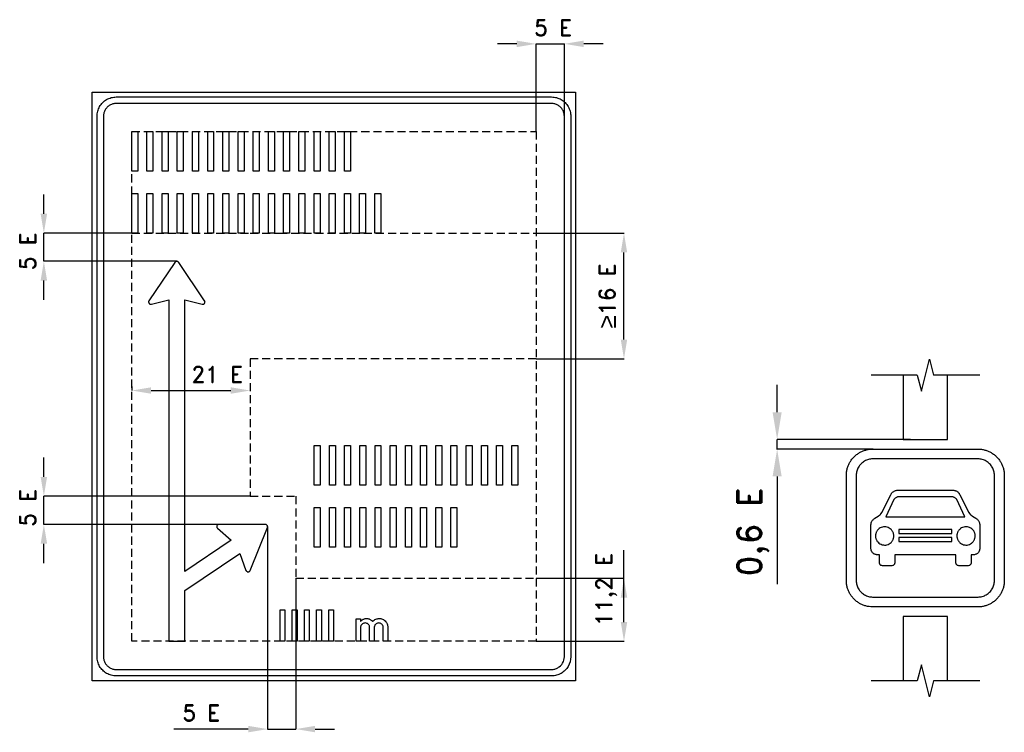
# Model space of a CAD drawing. Header units: millimetres. Extents: x -13247 to 6038, y -4407 to 4807.
# Tile 1 of 3: x -73 to 6038, y -4407 to 18. Entities that reach past the tile are written whole.
import ezdxf

# ---------------------------------------------------------------- set-up
doc = ezdxf.new("R2010")
doc.units = ezdxf.units.MM
doc.header["$LTSCALE"] = 5
doc.linetypes.add('ČÁRKOVANÁX2', pattern=[1.5, 1, -0.5])
doc.layers.add('Kóty', color=2, linetype='Continuous')
doc.layers.add('Značka', color=7, linetype='Continuous')
doc.styles.get("Standard").update_dxf_attribs({"font": 'romand.shx', "height": 100})
doc.dimstyles.get("Standard").update_dxf_attribs({"dimtxt": 100, "dimasz": 120, "dimexe": 0.18, "dimexo": 0.0625, "dimgap": 50, "dimtad": 1, "dimdec": 0, "dimzin": 0, "dimdsep": 46, "dimtxsty": 'Standard', "dimcen": 0.09, "dimadec": 0, "dimazin": 0, "dimtfac": 1, "dimtdec": 0, "dimtofl": 0, "dimtmove": 0, "dimatfit": 3, "dimfxl": 1, "dimtolj": 1, "dimtzin": 0, "dimarcsym": 0})

# ---------------------------------------------------------------- blocks, each defined once
blk = doc.blocks.new('*D3')
at = {"layer": 'Defpoints', "color": 0, "transparency": 16777216}
for p in [(3132.3, -1306.6), (3677.3, -1306.6), (3132.3, -2087.6)]:
    blk.add_point(p, dxfattribs=at)
at = {"layer": 'Kóty', "color": 0, "lineweight": -2, "transparency": 16777216}
for p, q in [((3132.3, -1306.6), (3677.5, -1306.6)), ((3677.3, -1967.6), (3677.3, -1426.6)), ((3132.3, -2087.6), (3677.5, -2087.6))]:
    blk.add_line(p, q, dxfattribs=at)
at = {"layer": 'Kóty', "color": 0, "transparency": 16777216}
for points in [[(3657.3, -1426.6), (3697.3, -1426.6), (3677.3, -1306.6)], [(3657.3, -1967.6), (3697.3, -1967.6), (3677.3, -2087.6)]]:
    blk.add_solid(points, dxfattribs=at)
at = {"layer": 'Kóty', "color": 0, "transparency": 16777216, "insert": (3573.1, -1697.1), "char_height": 100, "attachment_point": 5, "rotation": 90}
blk.add_mtext('\\A1;{\\fArial|b0|i0|c238|p34;\\H1.08333x;≥}16 E', dxfattribs=at)

msp = doc.modelspace()

# ---------------------------------------------------------------- linework, layer by layer
at = {"color": 5}
for points in [[(377.3, -4086.6), (377.3, -431.6), (3377.3, -431.6), (3377.3, -4086.6), (377.3, -4086.6)], [(622.3, -921.6), (622.3, -676.6), (659.4, -676.6), (659.4, -921.6), (622.3, -921.6)], [(716.6, -921.6), (716.6, -676.6), (753.7, -676.6), (753.7, -921.6), (716.6, -921.6)], [(810.9, -921.6), (810.9, -676.6), (848, -676.6), (848, -921.6), (810.9, -921.6)], [(905.2, -921.6), (905.2, -676.6), (942.3, -676.6), (942.3, -921.6), (905.2, -921.6)], [(999.5, -921.6), (999.5, -676.6), (1036.6, -676.6), (1036.6, -921.6), (999.5, -921.6)], [(1093.8, -921.6), (1093.8, -676.6), (1130.9, -676.6), (1130.9, -921.6), (1093.8, -921.6)], [(1188.1, -921.6), (1188.1, -676.6), (1225.2, -676.6), (1225.2, -921.6), (1188.1, -921.6)], [(1282.4, -921.6), (1282.4, -676.6), (1319.5, -676.6), (1319.5, -921.6), (1282.4, -921.6)], [(1376.7, -921.6), (1376.7, -676.6), (1413.8, -676.6), (1413.8, -921.6), (1376.7, -921.6)], [(1471, -921.6), (1471, -676.6), (1508.1, -676.6), (1508.1, -921.6), (1471, -921.6)], [(1565.3, -921.6), (1565.3, -676.6), (1602.4, -676.6), (1602.4, -921.6), (1565.3, -921.6)], [(1659.6, -921.6), (1659.6, -676.6), (1696.7, -676.6), (1696.7, -921.6), (1659.6, -921.6)], [(1753.9, -921.6), (1753.9, -676.6), (1791, -676.6), (1791, -921.6), (1753.9, -921.6)], [(1848.2, -921.6), (1848.2, -676.6), (1885.3, -676.6), (1885.3, -921.6), (1848.2, -921.6)], [(1942.5, -921.6), (1942.5, -676.6), (1979.6, -676.6), (1979.6, -921.6), (1942.5, -921.6)], [(622.3, -1306.6), (622.3, -1061.6), (659.4, -1061.6), (659.4, -1306.6), (622.3, -1306.6)], [(716.6, -1306.6), (716.6, -1061.6), (753.7, -1061.6), (753.7, -1306.6), (716.6, -1306.6)], [(810.9, -1306.6), (810.9, -1061.6), (848, -1061.6), (848, -1306.6), (810.9, -1306.6)], [(905.2, -1306.6), (905.2, -1061.6), (942.3, -1061.6), (942.3, -1306.6), (905.2, -1306.6)], [(999.5, -1306.6), (999.5, -1061.6), (1036.6, -1061.6), (1036.6, -1306.6), (999.5, -1306.6)], [(1093.8, -1306.6), (1093.8, -1061.6), (1130.9, -1061.6), (1130.9, -1306.6), (1093.8, -1306.6)], [(1188.1, -1306.6), (1188.1, -1061.6), (1225.2, -1061.6), (1225.2, -1306.6), (1188.1, -1306.6)], [(1282.4, -1306.6), (1282.4, -1061.6), (1319.5, -1061.6), (1319.5, -1306.6), (1282.4, -1306.6)], [(1376.7, -1306.6), (1376.7, -1061.6), (1413.8, -1061.6), (1413.8, -1306.6), (1376.7, -1306.6)], [(1471, -1306.6), (1471, -1061.6), (1508.1, -1061.6), (1508.1, -1306.6), (1471, -1306.6)], [(1565.3, -1306.6), (1565.3, -1061.6), (1602.4, -1061.6), (1602.4, -1306.6), (1565.3, -1306.6)], [(1659.6, -1306.6), (1659.6, -1061.6), (1696.7, -1061.6), (1696.7, -1306.6), (1659.6, -1306.6)], [(1753.9, -1306.6), (1753.9, -1061.6), (1791, -1061.6), (1791, -1306.6), (1753.9, -1306.6)], [(1848.2, -1306.6), (1848.2, -1061.6), (1885.3, -1061.6), (1885.3, -1306.6), (1848.2, -1306.6)], [(1942.5, -1306.6), (1942.5, -1061.6), (1979.6, -1061.6), (1979.6, -1306.6), (1942.5, -1306.6)], [(2036.8, -1306.6), (2036.8, -1061.6), (2073.9, -1061.6), (2073.9, -1306.6), (2036.8, -1306.6)], [(2131.1, -1306.6), (2131.1, -1061.6), (2168.2, -1061.6), (2168.2, -1306.6), (2131.1, -1306.6)], [(1543.3, -3841.6), (1543.3, -3645.6), (1573, -3645.6), (1573, -3841.6), (1543.3, -3841.6)], [(1618.7, -3841.6), (1618.7, -3645.6), (1648.4, -3645.6), (1648.4, -3841.6), (1618.7, -3841.6)], [(1694.2, -3841.6), (1694.2, -3645.6), (1723.9, -3645.6), (1723.9, -3841.6), (1694.2, -3841.6)], [(1769.6, -3841.6), (1769.6, -3645.6), (1799.3, -3645.6), (1799.3, -3841.6), (1769.6, -3841.6)], [(1845, -3841.6), (1845, -3645.6), (1874.7, -3645.6), (1874.7, -3841.6), (1845, -3841.6)]]:
    msp.add_lwpolyline(points, dxfattribs=at)
for points in [[(527.3, -4056.6), (526.8, -4056.6), (526.3, -4056.6, -0.032181), (510.8, -4055.5, -0.035446), (495.6, -4052.3, -0.036271), (480.9, -4047.4, -0.034414), (467, -4040.4, -0.033711), (454.1, -4031.7, -0.034082), (442.4, -4021.5, -0.03421), (432.1, -4009.8, -0.034229), (423.5, -3996.9, -0.034026), (416.6, -3983, -0.033416), (411.5, -3968.3, -0.034113), (408.3, -3953, -0.036749), (407.3, -3937.5), (407.3, -3937.1), (407.3, -3936.6), (407.3, -581.6), (407.3, -581.1), (407.3, -580.7, -0.03218), (408.4, -565.2, -0.035459), (411.5, -549.9, -0.036272), (416.5, -535.2, -0.034417), (423.5, -521.3, -0.03372), (432.1, -508.4, -0.034076), (442.4, -496.7, -0.034204), (454.1, -486.4, -0.034215), (467, -477.8, -0.03402), (480.9, -470.9, -0.033415), (495.6, -465.8, -0.034111), (510.8, -462.6, -0.036748), (526.3, -461.6), (526.8, -461.6), (527.3, -461.6), (3227.3, -461.6), (3227.7, -461.6), (3228.2, -461.6, -0.032176), (3243.7, -462.7, -0.03546), (3258.9, -465.8, -0.036261), (3273.7, -470.8, -0.034411), (3287.5, -477.8, -0.03372), (3300.5, -486.5, -0.034086), (3312.1, -496.7, -0.034181), (3322.4, -508.4, -0.034228), (3331, -521.3, -0.03402), (3338, -535.2, -0.033371), (3343, -549.9, -0.034142), (3346.2, -565.2, -0.036779), (3347.3, -580.7), (3347.3, -581.1), (3347.3, -581.6), (3347.3, -3936.6), (3347.3, -3937.1), (3347.3, -3937.5), (3346.2, -3953), (3343, -3968.3), (3338, -3983), (3331, -3996.9), (3322.4, -4009.8, -0.034079), (3312.1, -4021.5, -0.034202), (3300.5, -4031.8, -0.034241), (3287.5, -4040.4, -0.034038), (3273.7, -4047.3, -0.033416), (3258.9, -4052.3, -0.034135), (3243.7, -4055.6, -0.036746), (3228.2, -4056.6), (3227.7, -4056.6), (3227.3, -4056.6), (527.3, -4056.6)], [(527.3, -4016.6), (3227.3, -4016.6), (3227.6, -4016.6), (3227.9, -4016.6, 0.032184), (3238.2, -4015.9, 0.035448), (3248.4, -4013.8, 0.036282), (3258.2, -4010.4, 0.034422), (3267.5, -4005.8, 0.033745), (3276.1, -4000), (3283.8, -3993.2), (3290.7, -3985.4), (3296.5, -3976.8), (3301.1, -3967.5), (3304.4, -3957.7), (3306.6, -3947.6), (3307.3, -3937.2), (3307.3, -3936.9), (3307.3, -3936.6), (3307.3, -581.6), (3307.3, -581.3), (3307.3, -581, 0.032177), (3306.5, -570.6, 0.035489), (3304.4, -560.5, 0.036281), (3301.1, -550.7, 0.034425), (3296.5, -541.4, 0.03374), (3290.7, -532.8, 0.034066), (3283.8, -525, 0.03423), (3276.1, -518.2, 0.0342), (3267.5, -512.4, 0.034034), (3258.2, -507.8, 0.033425), (3248.4, -504.4, 0.034147), (3238.2, -502.3, 0.03674), (3227.9, -501.6), (3227.6, -501.6), (3227.3, -501.6), (527.3, -501.6), (527, -501.6), (526.6, -501.6, 0.032177), (516.3, -502.3, 0.035443), (506.2, -504.4, 0.036259), (496.3, -507.7, 0.034425), (487.1, -512.4, 0.033741), (478.5, -518.2, 0.034066), (470.7, -525, 0.034182), (463.8, -532.8, 0.034226), (458.1, -541.4, 0.034056), (453.5, -550.7, 0.033425), (450.1, -560.5, 0.034151), (448, -570.6, 0.036743), (447.3, -581), (447.3, -581.3), (447.3, -581.6), (447.3, -3936.6), (447.3, -3936.9), (447.3, -3937.2, 0.032179), (448, -3947.6, 0.035442), (450.1, -3957.7, 0.03626), (453.4, -3967.5, 0.034424), (458.1, -3976.8, 0.033731), (463.8, -3985.4, 0.034079), (470.7, -3993.2, 0.034187), (478.5, -4000, 0.034232), (487.1, -4005.8, 0.034052), (496.4, -4010.4, 0.03342), (506.2, -4013.8, 0.034126), (516.3, -4015.9, 0.036746), (526.6, -4016.6), (527, -4016.6), (527.3, -4016.6)], [(2014.7, -3841.6), (2014.7, -3701.5), (2042.9, -3701.5), (2042.9, -3717.1), (2044.4, -3715.4), (2046, -3713.7, -0.053816), (2053.6, -3707.5, -0.054624), (2062.5, -3703, -0.049777), (2070.9, -3700.5, -0.049906), (2079.7, -3699.7, -0.044596), (2087.5, -3700.3, -0.045331), (2095.1, -3702.3, -0.041546), (2102, -3705.4, -0.034794), (2108.4, -3709.5), (2111.9, -3712.3), (2115.1, -3715.4), (2116.6, -3717.2), (2118, -3719.1), (2119.7, -3717.1), (2121.4, -3715.2, -0.072053), (2131.9, -3707, -0.06646), (2144.3, -3701.9, -0.035531), (2151.1, -3700.3, -0.035838), (2158.1, -3699.7, -0.050517), (2168.1, -3700.6, -0.049654), (2177.8, -3703.4, -0.068297), (2190, -3710, -0.073278), (2199.9, -3719.6, -0.056845), (2205.8, -3728.9, -0.048807), (2209.5, -3739.1), (2210.4, -3742.9), (2211, -3746.7), (2211.2, -3748.4), (2211.3, -3750.1), (2211.3, -3841.6), (2183.2, -3841.6), (2183.2, -3755.8), (2183.1, -3754.7), (2183.1, -3753.7), (2182.2, -3748.5), (2180.3, -3743.5, 0.067731), (2176.4, -3737.5, 0.066971), (2171.1, -3732.8, 0.073524), (2164, -3729.2, 0.074309), (2156.3, -3727.8, 0.080745), (2147.8, -3728.6, 0.080654), (2139.9, -3732.1, 0.070475), (2134.3, -3736.8, 0.075336), (2130.2, -3742.8), (2128.3, -3747.8), (2127.3, -3753.2), (2127.2, -3753.9), (2127.1, -3754.7), (2127.1, -3841.6), (2099, -3841.6), (2099, -3755.2), (2098.9, -3754.1), (2098.9, -3752.9, 0.073794), (2097.2, -3745.9, 0.06906), (2093.7, -3739.6, 0.074743), (2088.3, -3733.8, 0.073748), (2081.4, -3729.9, 0.089055), (2071.7, -3727.8, 0.093654), (2062, -3729.1, 0.073313), (2055.4, -3732.2, 0.071118), (2049.9, -3737.1, 0.077009), (2045.3, -3744.1, 0.078045), (2043.1, -3752.1), (2043, -3753.1), (2042.9, -3754.2), (2042.9, -3841.6), (2014.7, -3841.6)]]:
    msp.add_lwpolyline(points, format="xyb", dxfattribs=at)
at = {"layer": 'Kóty'}
for p, q in [((3012.3, -131.6), (2892.3, -131.6)), ((3132.3, -676.5), (3132.3, -131.4)), ((3307.3, -676.5), (3307.3, -131.4)), ((3547.3, -131.6), (3427.3, -131.6)), ((77.3, -1186.6), (77.3, -1066.6)), ((622.2, -1306.6), (77.1, -1306.6)), ((903.9, -1481.6), (77.1, -1481.6)), ((77.3, -1721.6), (77.3, -1601.6)), ((622.3, -2259.2), (622.3, -2284.5)), ((1357.3, -2259.2), (1357.3, -2284.5)), ((4627.8, -2419.3), (4627.8, -2249.6)), ((742.3, -2284.3), (1237.3, -2284.3)), ((5455.7, -2589), (4627.5, -2589)), ((5223, -2647.8), (4623.6, -2647.8)), ((77.3, -2820.8), (77.3, -2700.8)), ((4627.8, -2817.5), (4627.8, -3485.8)), ((1357.2, -2940.8), (77.1, -2940.8)), ((1175.3, -3115.4), (77.1, -3115.4)), ((1465.9, -3128.4), (1465.9, -4386.8)), ((77.3, -3355.4), (77.3, -3235.4)), ((3677.3, -3449.6), (3677.3, -3276.5)), ((1640.9, -3449.7), (1640.9, -4386.8)), ((3132.3, -3449.6), (3677.5, -3449.6)), ((3677.3, -3721.6), (3677.3, -3569.6)), ((3132.3, -3841.6), (3677.5, -3841.6)), ((1345.9, -4386.6), (883, -4386.6)), ((1760.9, -4386.6), (1880.9, -4386.6))]:
    msp.add_line(p, q, dxfattribs=at)
for points in [[(3132.3, -131.6), (3307.3, -131.6)], [(77.3, -1481.6), (77.3, -1306.6)], [(4627.8, -2647.8), (4627.8, -2589)], [(77.3, -3115.4), (77.3, -2940.8)], [(3677.3, -3645.6), (3677.3, -3449.6)], [(1465.9, -4386.6), (1640.9, -4386.6)]]:
    msp.add_lwpolyline(points, dxfattribs=at)
for points in [[(3012.3, -111.6), (3012.3, -151.6), (3132.3, -131.6)], [(3427.3, -111.6), (3427.3, -151.6), (3307.3, -131.6)], [(57.3, -1186.6), (97.3, -1186.6), (77.3, -1306.6)], [(57.3, -1601.6), (97.3, -1601.6), (77.3, -1481.6)], [(742.3, -2264.3), (742.3, -2304.3), (622.3, -2284.3)], [(1237.3, -2264.3), (1237.3, -2304.3), (1357.3, -2284.3)], [(4599.6, -2419.3), (4656.1, -2419.3), (4627.8, -2589)], [(4599.6, -2817.5), (4656.1, -2817.5), (4627.8, -2647.8)], [(57.3, -2820.8), (97.3, -2820.8), (77.3, -2940.8)], [(57.3, -3235.4), (97.3, -3235.4), (77.3, -3115.4)], [(3657.3, -3569.6), (3697.3, -3569.6), (3677.3, -3449.6)], [(3657.3, -3721.6), (3697.3, -3721.6), (3677.3, -3841.6)], [(1345.9, -4366.6), (1345.9, -4406.6), (1465.9, -4386.6)], [(1760.9, -4366.6), (1760.9, -4406.6), (1640.9, -4386.6)]]:
    msp.add_solid(points, dxfattribs=at)
at = {"layer": 'Značka', "color": 7}
for p, q in [((5497.6, -2189), (5210.3, -2189)), ((5884.7, -2189), (5597.4, -2189)), ((5497.6, -4086.6), (5210.3, -4086.6)), ((5884.7, -4086.6), (5597.4, -4086.6))]:
    msp.add_line(p, q, dxfattribs=at)
at = {"layer": 'Značka', "color": 6, "linetype": 'ČÁRKOVANÁX2', "ltscale": 10}
for points in [[(622.3, -3841.6), (622.3, -676.6), (3132.3, -676.6), (3132.3, -3841.6), (622.3, -3841.6)], [(622.3, -1306.6), (1357.3, -1306.6), (1537.9, -1306.6), (3132.3, -1306.6)], [(3132.3, -2087.6), (1357.3, -2087.6), (1357.3, -2940.8), (1640.2, -2940.8), (1640.9, -3449.6), (3132.3, -3449.6)]]:
    msp.add_lwpolyline(points, dxfattribs=at)
at = {"layer": 'Značka', "color": 5}
for points in [[(1059.8, -1748.2), (1060.5, -1748.3), (1061.2, -1748.4, 0.051485), (1063.8, -1748.6, 0.051513), (1066.5, -1748.2, 0.064214), (1069.7, -1747.1, 0.064094), (1072.5, -1745.1, 0.064007), (1074.7, -1742.7, 0.063873), (1076.3, -1739.7, 0.063558), (1077.2, -1736.4, 0.0624), (1077.2, -1733), (1076.7, -1730.4), (1075.6, -1727.9), (1075.2, -1727.3), (1074.9, -1726.8), (913.9, -1488.8), (913.5, -1488.2), (913.1, -1487.7, 0.052061), (911.1, -1485.7, 0.052076), (908.8, -1484.2, 0.0648), (905.7, -1483, 0.065001), (902.3, -1482.6, 0.064743), (898.9, -1483, 0.063096), (895.7, -1484.2, 0.052103), (893.4, -1485.7, 0.056934), (891.5, -1487.7), (891.1, -1488.2), (890.7, -1488.8), (729.7, -1726.8), (729.3, -1727.3), (729, -1727.9, 0.051454), (727.9, -1730.4, 0.051624), (727.4, -1733, 0.064183), (727.4, -1736.4, 0.064224), (728.2, -1739.7, 0.063992), (729.8, -1742.7, 0.063784), (732.1, -1745.1, 0.06344), (734.9, -1747.1, 0.062354), (738, -1748.2, 0.051586), (740.7, -1748.6, 0.056299), (743.4, -1748.4), (744.1, -1748.3), (744.7, -1748.2), (853.3, -1720.6), (853.3, -3841.6), (951.3, -3841.6), (951.3, -3526.6), (1293.7, -3295.7), (1331.5, -3401.1), (1331.8, -3401.7), (1332, -3402.3), (1333.4, -3404.6), (1335.2, -3406.6), (1337.9, -3408.6, 0.064101), (1341.1, -3409.9, 0.063983), (1344.4, -3410.4, 0.06387), (1347.8, -3410, 0.063566), (1351, -3408.9, 0.062409), (1353.8, -3407), (1355.7, -3405.1), (1357.1, -3402.8), (1357.4, -3402.2), (1357.7, -3401.6), (1465, -3135), (1465.2, -3134.4), (1465.4, -3133.7), (1465.9, -3131), (1465.9, -3128.3), (1465.1, -3125), (1463.6, -3121.9), (1461.4, -3119.4), (1458.6, -3117.4), (1456, -3116.3, 0.05694), (1453.4, -3115.8), (1452.7, -3115.8), (1452, -3115.8), (1164.6, -3115.4), (1164, -3115.4), (1163.3, -3115.4, 0.051469), (1160.7, -3115.9, 0.051632), (1158.1, -3117, 0.064201), (1155.4, -3118.9), (1153.1, -3121.4), (1151.5, -3124.4), (1150.7, -3127.7), (1150.7, -3131), (1151.5, -3134.3), (1152.7, -3136.8), (1154.3, -3138.9), (1154.8, -3139.4), (1155.3, -3139.8), (1238.9, -3214.4), (951.3, -3408.4), (951.3, -1720.6), (1059.8, -1748.2)], [(5220.8, -3627.8), (5220.2, -3627.8), (5219.6, -3627.8, -0.032203), (5198.5, -3626.3, -0.035448), (5177.7, -3622, -0.036258), (5157.7, -3615.2, -0.034404), (5138.8, -3605.7, -0.033694), (5121.2, -3594, -0.034076), (5105.4, -3580, -0.034203), (5091.3, -3564.1, -0.034214), (5079.6, -3546.5, -0.034044), (5070.1, -3527.6, -0.033416), (5063.3, -3507.6, -0.034128), (5058.9, -3486.8, -0.036744), (5057.5, -3465.7), (5057.5, -3465.1), (5057.5, -3464.5), (5057.5, -2811.1), (5057.5, -2810.5), (5057.5, -2809.8, -0.032183), (5059, -2788.8, -0.035437), (5063.3, -2768.1, -0.036268), (5070.1, -2748, -0.034419), (5079.6, -2729.1, -0.033721), (5091.3, -2711.5, -0.034083), (5105.4, -2695.6, -0.034221), (5121.2, -2681.6, -0.034215), (5138.8, -2669.9, -0.034027), (5157.7, -2660.4, -0.033423), (5177.7, -2653.6, -0.034131), (5198.5, -2649.2, -0.036744), (5219.6, -2647.8), (5220.2, -2647.8), (5220.8, -2647.8), (5874.2, -2647.8), (5874.8, -2647.8), (5875.5, -2647.8, -0.032203), (5896.6, -2649.3, -0.035451), (5917.3, -2653.6, -0.03626), (5937.3, -2660.4, -0.034408), (5956.2, -2669.9, -0.033697), (5973.8, -2681.6, -0.034082), (5989.7, -2695.6, -0.034203), (6003.7, -2711.5, -0.03421), (6015.4, -2729.1, -0.03404), (6024.9, -2748, -0.033416), (6031.7, -2768.1, -0.034124), (6036.1, -2788.8, -0.036744), (6037.5, -2809.8), (6037.5, -2810.5), (6037.5, -2811.1), (6037.5, -3464.5), (6037.5, -3465.1), (6037.5, -3465.7, -0.032179), (6036, -3486.8, -0.035446), (6031.7, -3507.6, -0.036268), (6024.9, -3527.6, -0.034416), (6015.4, -3546.5, -0.033725), (6003.7, -3564.1, -0.034083), (5989.7, -3580, -0.034221), (5973.8, -3594, -0.034222), (5956.2, -3605.7, -0.034033), (5937.3, -3615.2, -0.033424), (5917.3, -3622, -0.034133), (5896.5, -3626.4, -0.036745), (5875.5, -3627.8), (5874.8, -3627.8), (5874.2, -3627.8), (5220.8, -3627.8)], [(5220.8, -3627.8), (5220.2, -3627.8), (5219.6, -3627.8, -0.032203), (5198.5, -3626.3, -0.035448), (5177.7, -3622, -0.036258), (5157.7, -3615.2, -0.034404), (5138.8, -3605.7, -0.033694), (5121.2, -3594, -0.034076), (5105.4, -3580, -0.034203), (5091.3, -3564.1, -0.034214), (5079.6, -3546.5, -0.034044), (5070.1, -3527.6, -0.033416), (5063.3, -3507.6, -0.034128), (5058.9, -3486.8, -0.036744), (5057.5, -3465.7), (5057.5, -3465.1), (5057.5, -3464.5), (5057.5, -2811.1), (5057.5, -2810.5), (5057.5, -2809.8, -0.032183), (5059, -2788.8, -0.035437), (5063.3, -2768.1, -0.036268), (5070.1, -2748, -0.034419), (5079.6, -2729.1, -0.033721), (5091.3, -2711.5, -0.034083), (5105.4, -2695.6, -0.034221), (5121.2, -2681.6, -0.034215), (5138.8, -2669.9, -0.034027), (5157.7, -2660.4, -0.033423), (5177.7, -2653.6, -0.034131), (5198.5, -2649.2, -0.036744), (5219.6, -2647.8), (5220.2, -2647.8), (5220.8, -2647.8), (5874.2, -2647.8), (5874.8, -2647.8), (5875.5, -2647.8, -0.032203), (5896.6, -2649.3, -0.035451), (5917.3, -2653.6, -0.03626), (5937.3, -2660.4, -0.034408), (5956.2, -2669.9, -0.033697), (5973.8, -2681.6, -0.034082), (5989.7, -2695.6, -0.034203), (6003.7, -2711.5, -0.03421), (6015.4, -2729.1, -0.03404), (6024.9, -2748, -0.033416), (6031.7, -2768.1, -0.034124), (6036.1, -2788.8, -0.036744), (6037.5, -2809.8), (6037.5, -2810.5), (6037.5, -2811.1), (6037.5, -3464.5), (6037.5, -3465.1), (6037.5, -3465.7, -0.032179), (6036, -3486.8, -0.035446), (6031.7, -3507.6, -0.036268), (6024.9, -3527.6, -0.034416), (6015.4, -3546.5, -0.033725), (6003.7, -3564.1, -0.034083), (5989.7, -3580, -0.034221), (5973.8, -3594, -0.034222), (5956.2, -3605.7, -0.034033), (5937.3, -3615.2, -0.033424), (5917.3, -3622, -0.034133), (5896.5, -3626.4, -0.036745), (5875.5, -3627.8), (5874.8, -3627.8), (5874.2, -3627.8), (5220.8, -3627.8)], [(5220.8, -3566.5), (5874.2, -3566.5), (5874.6, -3566.5), (5875, -3566.5, 0.032193), (5888.2, -3565.6, 0.035447), (5901.1, -3562.9, 0.036258), (5913.6, -3558.7, 0.034412), (5925.5, -3552.8, 0.033723), (5936.5, -3545.4, 0.034092), (5946.4, -3536.7, 0.034211), (5955.1, -3526.7, 0.034249), (5962.5, -3515.7, 0.03404), (5968.4, -3503.9, 0.033404), (5972.6, -3491.4, 0.034117), (5975.4, -3478.4, 0.036758), (5976.3, -3465.3), (5976.3, -3464.9), (5976.3, -3464.5), (5976.3, -2811.1), (5976.3, -2810.8), (5976.3, -2810.3, 0.032166), (5975.3, -2797.2, 0.035424), (5972.6, -2784.2, 0.036262), (5968.4, -2771.7, 0.034419), (5962.5, -2759.9, 0.033738), (5955.1, -2748.9, 0.034104), (5946.4, -2738.9, 0.03418), (5936.5, -2730.2, 0.034201), (5925.5, -2722.9, 0.034064), (5913.6, -2717, 0.033408), (5901.1, -2712.7, 0.034125), (5888.2, -2710, 0.036731), (5875, -2709), (5874.6, -2709), (5874.2, -2709), (5220.8, -2709), (5220.4, -2709), (5220, -2709, 0.032193), (5206.9, -2710, 0.03545), (5193.9, -2712.7, 0.036256), (5181.4, -2716.9, 0.034409), (5169.6, -2722.9, 0.033712), (5158.6, -2730.2, 0.034079), (5148.7, -2738.9, 0.034201), (5139.9, -2748.9, 0.034238), (5132.6, -2759.9, 0.03404), (5126.7, -2771.7, 0.033423), (5122.4, -2784.2, 0.034124), (5119.6, -2797.2, 0.036745), (5118.8, -2810.3), (5118.8, -2810.8), (5118.8, -2811.1), (5118.8, -3464.5), (5118.8, -3464.9), (5118.8, -3465.3, 0.032172), (5119.7, -3478.5, 0.035437), (5122.4, -3491.4, 0.036269), (5126.6, -3503.9, 0.034407), (5132.6, -3515.7, 0.033726), (5139.9, -3526.7, 0.034094), (5148.7, -3536.7, 0.034184), (5158.6, -3545.4, 0.034212), (5169.6, -3552.8, 0.034064), (5181.4, -3558.7, 0.033412), (5193.9, -3562.9, 0.034122), (5206.9, -3565.7, 0.036731), (5220, -3566.5), (5220.4, -3566.5), (5220.8, -3566.5)], [(5720.8, -2903), (5724.7, -2903.6), (5728.6, -2904.3), (5732, -2905.1), (5735.2, -2906.2), (5738.8, -2907.8), (5742.2, -2909.6), (5745.6, -2911.8), (5748.8, -2914.3), (5751.5, -2916.7), (5754, -2919.3), (5756.4, -2922.3), (5758.4, -2925.4), (5759.9, -2927.9), (5761.3, -2930.4), (5815.8, -3039.8), (5822.9, -3050.3), (5824.1, -3051.5), (5825.3, -3052.8), (5826.7, -3054.1), (5828.1, -3055.5), (5829.5, -3056.7), (5830.8, -3057.9), (5832.2, -3059), (5833.5, -3060), (5834.7, -3060.9), (5835.8, -3061.7), (5838, -3063.1), (5840.2, -3064.5), (5860.7, -3077.8), (5863.7, -3079.8), (5866.7, -3081.9), (5869.8, -3084.4), (5872.7, -3087.3), (5875.1, -3090.1), (5877.3, -3093.1), (5879.1, -3096.1), (5880.7, -3099.3), (5881.9, -3102), (5882.9, -3104.8), (5883.8, -3108.4), (5884.5, -3112.1), (5884.8, -3113.7), (5885, -3115.4), (5885, -3266.7, -0.007002), (5884.5, -3271.1, -0.021061), (5883.7, -3275.6, -0.033808), (5882.3, -3280.5, -0.040512), (5880.2, -3285, -0.037285), (5877.6, -3288.9), (5874.6, -3292.3), (5871.4, -3295.3), (5868, -3297.8), (5864.8, -3299.8), (5861.4, -3301.3), (5856.9, -3302.7), (5852.2, -3303.5), (5850.1, -3303.7), (5848, -3304), (5831.9, -3304), (5831.9, -3353.7, -0.014704), (5831.5, -3357.2, -0.044515), (5830.7, -3360.7, -0.079466), (5828.3, -3365.3, -0.085316), (5824.5, -3368.9, -0.082705), (5819.2, -3371.3), (5813.4, -3372.6), (5755.8, -3372.6), (5751.1, -3371.6), (5746.6, -3370, -0.077021), (5742.5, -3366.9, -0.081023), (5739.6, -3362.8, -0.063452), (5738.1, -3358.4, -0.020508), (5737.3, -3353.7), (5737.3, -3304), (5357.7, -3304), (5357.7, -3353.7, -0.014117), (5357.3, -3357.2, -0.042578), (5356.4, -3360.6, -0.079387), (5353.9, -3365.3, -0.085953), (5350, -3368.9, -0.078886), (5344.9, -3371.3), (5339.2, -3372.6), (5281.6, -3372.6), (5276.6, -3371.6), (5272, -3369.8, -0.077218), (5268, -3366.8, -0.081538), (5265.2, -3362.7, -0.064437), (5263.8, -3358.4, -0.020769), (5263.1, -3353.7), (5263.1, -3304), (5247.1, -3304), (5244.5, -3303.7), (5241.8, -3303.3), (5237.5, -3302.5), (5233.3, -3301.2), (5230.1, -3299.7), (5227.1, -3297.8), (5223.4, -3295.1), (5220.1, -3292), (5217, -3288.3), (5214.4, -3284.2, -0.041732), (5212.4, -3279.5, -0.033878), (5211.1, -3274.5), (5210.5, -3270.6), (5210, -3266.7), (5210, -3115.4), (5210.3, -3113.4), (5210.6, -3111.3), (5211.3, -3107.9), (5212.2, -3104.5), (5213.2, -3101.8), (5214.3, -3099.3), (5216, -3096), (5218, -3092.9), (5220.3, -3089.7), (5222.8, -3086.7), (5225.8, -3083.9), (5229.1, -3081.3), (5231.7, -3079.5), (5234.3, -3077.8), (5254.8, -3064.5), (5257.1, -3063.1), (5259.3, -3061.6), (5260.4, -3060.8), (5261.5, -3060), (5262.9, -3058.9), (5264.3, -3057.8), (5265.8, -3056.5), (5267.2, -3055.3), (5268.6, -3053.9), (5270, -3052.5), (5271.1, -3051.4), (5272.1, -3050.3), (5279.3, -3039.8), (5333.7, -2930.4), (5334.8, -2928.4), (5335.9, -2926.4), (5338, -2923.2), (5340.4, -2920.1), (5342.4, -2917.8), (5344.7, -2915.6), (5347.8, -2913), (5351.1, -2910.7), (5354.8, -2908.5), (5358.6, -2906.7), (5362.9, -2905.2), (5367.4, -2904.1), (5370.8, -2903.5), (5374.3, -2903), (5720.8, -2903)], [(5351.7, -3187.1, 0.009637), (5351.1, -3180.1, 0.029234), (5350, -3173.1, 0.038469), (5347.7, -3166.1, 0.034239), (5344.5, -3159.4, 0.033104), (5340.4, -3153.1, 0.03434), (5335.6, -3147.5), (5330.1, -3142.5), (5324, -3138.4), (5317.4, -3134.9), (5310.4, -3132.5), (5303.1, -3130.9), (5295.7, -3130.4), (5288.3, -3130.7), (5281, -3132.1), (5273.9, -3134.4), (5267.2, -3137.6), (5261, -3141.6), (5255.4, -3146.5, 0.034442), (5250.4, -3152, 0.034444), (5246.2, -3158.1, 0.034393), (5242.8, -3164.7, 0.034437), (5240.4, -3171.7, 0.034405), (5238.8, -3179, 0.03442), (5238.2, -3186.4, 0.034423), (5238.6, -3193.8, 0.034414), (5240, -3201.1, 0.034419), (5242.2, -3208.1, 0.034377), (5245.5, -3214.8, 0.034381), (5249.5, -3221.1, 0.034439), (5254.3, -3226.7), (5259.8, -3231.7), (5266, -3235.9), (5272.6, -3239.3), (5279.6, -3241.7), (5286.8, -3243.3), (5294.2, -3243.8), (5301.6, -3243.5), (5308.9, -3242.1), (5316, -3239.8), (5322.7, -3236.6), (5328.9, -3232.6), (5334.6, -3227.7, 0.034369), (5339.5, -3222.2, 0.034542), (5343.7, -3216.1, 0.034407), (5347.1, -3209.5, 0.033724), (5349.6, -3202.5, 0.034485), (5351.2, -3195.3, 0.037305), (5351.7, -3187.8), (5351.7, -3187.5), (5351.7, -3187.1)], [(5856.8, -3187.1, 0.009624), (5856.2, -3180.1, 0.029221), (5855.1, -3173.1, 0.038435), (5852.8, -3166.1, 0.034238), (5849.6, -3159.4, 0.033104), (5845.5, -3153.1, 0.034339), (5840.7, -3147.5, 0.034667), (5835.2, -3142.5), (5829.1, -3138.4), (5822.5, -3134.9), (5815.5, -3132.5), (5808.2, -3130.9), (5800.8, -3130.4), (5793.4, -3130.7), (5786.1, -3132.1), (5779, -3134.4), (5772.3, -3137.6), (5766.1, -3141.6, 0.034442), (5760.5, -3146.5, 0.034433), (5755.5, -3152, 0.034415), (5751.3, -3158.1, 0.034425), (5747.9, -3164.7, 0.034425), (5745.5, -3171.7, 0.034394), (5743.9, -3179, 0.034372), (5743.3, -3186.4, 0.034435), (5743.7, -3193.8, 0.034438), (5745.1, -3201.1, 0.034397), (5747.3, -3208.1, 0.034388), (5750.6, -3214.8, 0.034422), (5754.6, -3221.1, 0.034439), (5759.4, -3226.7, 0.034433), (5764.9, -3231.7), (5771.1, -3235.9), (5777.7, -3239.3), (5784.7, -3241.7), (5791.9, -3243.3), (5799.3, -3243.8), (5806.7, -3243.5), (5814, -3242.1), (5821.1, -3239.8), (5827.8, -3236.6), (5834, -3232.6, 0.034393), (5839.7, -3227.7, 0.034396), (5844.6, -3222.2, 0.034552), (5848.8, -3216.1, 0.034407), (5852.2, -3209.5, 0.033724), (5854.7, -3202.5, 0.034449), (5856.3, -3195.3, 0.037281), (5856.8, -3187.8), (5856.8, -3187.5), (5856.8, -3187.1)]]:
    msp.add_lwpolyline(points, format="xyb", dxfattribs=at)
at = {"layer": 'Značka', "color": 7}
for points in [[(5497.6, -2189), (5522.6, -2288.8), (5572.5, -2089.2), (5597.4, -2189)], [(5597.4, -4086.6), (5572.5, -4186.4), (5522.6, -3986.8), (5497.6, -4086.6)]]:
    msp.add_lwpolyline(points, dxfattribs=at)
at = {"layer": 'Značka', "color": 5}
for points in [[(5410.3, -2189), (5410.3, -2589)], [(5684.7, -2383.2), (5684.7, -2189)], [(5684.7, -2589), (5684.7, -2189)], [(1755.1, -2871.6), (1755.1, -2626.6), (1792.2, -2626.6), (1792.2, -2871.6), (1755.1, -2871.6)], [(1849.4, -2871.6), (1849.4, -2626.6), (1886.5, -2626.6), (1886.5, -2871.6), (1849.4, -2871.6)], [(1943.7, -2871.6), (1943.7, -2626.6), (1980.8, -2626.6), (1980.8, -2871.6), (1943.7, -2871.6)], [(2038, -2871.6), (2038, -2626.6), (2075.1, -2626.6), (2075.1, -2871.6), (2038, -2871.6)], [(2132.3, -2871.6), (2132.3, -2626.6), (2169.4, -2626.6), (2169.4, -2871.6), (2132.3, -2871.6)], [(2226.6, -2871.6), (2226.6, -2626.6), (2263.7, -2626.6), (2263.7, -2871.6), (2226.6, -2871.6)], [(2320.9, -2871.6), (2320.9, -2626.6), (2358, -2626.6), (2358, -2871.6), (2320.9, -2871.6)], [(2415.2, -2871.6), (2415.2, -2626.6), (2452.3, -2626.6), (2452.3, -2871.6), (2415.2, -2871.6)], [(2509.5, -2871.6), (2509.5, -2626.6), (2546.6, -2626.6), (2546.6, -2871.6), (2509.5, -2871.6)], [(2603.8, -2871.6), (2603.8, -2626.6), (2640.9, -2626.6), (2640.9, -2871.6), (2603.8, -2871.6)], [(2698.1, -2871.6), (2698.1, -2626.6), (2735.2, -2626.6), (2735.2, -2871.6), (2698.1, -2871.6)], [(2792.4, -2871.6), (2792.4, -2626.6), (2829.5, -2626.6), (2829.5, -2871.6), (2792.4, -2871.6)], [(2886.7, -2871.6), (2886.7, -2626.6), (2923.8, -2626.6), (2923.8, -2871.6), (2886.7, -2871.6)], [(2981, -2871.6), (2981, -2626.6), (3018.1, -2626.6), (3018.1, -2871.6), (2981, -2871.6)], [(5410.3, -2589), (5684.7, -2589)], [(5792.9, -3068.7), (5742.8, -2961.3), (5741.3, -2959.5), (5739.8, -2957.8), (5737, -2955), (5734, -2952.5), (5731.4, -2950.6), (5728.5, -2949), (5725.5, -2947.5), (5722.3, -2946.3), (5719.4, -2945.3), (5716.4, -2944.6), (5713.3, -2944.1), (5710.2, -2943.9), (5707.7, -2943.8), (5705.3, -2943.8), (5389.8, -2943.8), (5387, -2943.8), (5384.2, -2943.9), (5381.1, -2944.2), (5378.1, -2944.7), (5375.2, -2945.4), (5372.4, -2946.4), (5369.4, -2947.6), (5366.5, -2949), (5363.5, -2950.7), (5360.7, -2952.7), (5357.6, -2955.4), (5354.7, -2958.5), (5353.4, -2959.9), (5352.2, -2961.3), (5302.1, -3068.7), (5792.9, -3068.7)], [(1755.1, -3256.6), (1755.1, -3011.6), (1792.2, -3011.6), (1792.2, -3256.6), (1755.1, -3256.6)], [(1849.4, -3256.6), (1849.4, -3011.6), (1886.5, -3011.6), (1886.5, -3256.6), (1849.4, -3256.6)], [(1943.7, -3256.6), (1943.7, -3011.6), (1980.8, -3011.6), (1980.8, -3256.6), (1943.7, -3256.6)], [(2038, -3256.6), (2038, -3011.6), (2075.1, -3011.6), (2075.1, -3256.6), (2038, -3256.6)], [(2132.3, -3256.6), (2132.3, -3011.6), (2169.4, -3011.6), (2169.4, -3256.6), (2132.3, -3256.6)], [(2226.6, -3256.6), (2226.6, -3011.6), (2263.7, -3011.6), (2263.7, -3256.6), (2226.6, -3256.6)], [(2320.9, -3256.6), (2320.9, -3011.6), (2358, -3011.6), (2358, -3256.6), (2320.9, -3256.6)], [(2415.2, -3256.6), (2415.2, -3011.6), (2452.3, -3011.6), (2452.3, -3256.6), (2415.2, -3256.6)], [(2509.5, -3256.6), (2509.5, -3011.6), (2546.6, -3011.6), (2546.6, -3256.6), (2509.5, -3256.6)], [(2603.8, -3256.6), (2603.8, -3011.6), (2640.9, -3011.6), (2640.9, -3256.6), (2603.8, -3256.6)], [(5711.3, -3172.2), (5711.3, -3146.8), (5383.8, -3146.8), (5383.8, -3172.2), (5711.3, -3172.2)], [(5711.3, -3220.9), (5711.3, -3197), (5383.8, -3197), (5383.8, -3220.9), (5711.3, -3220.9)], [(5410.3, -3686.6), (5410.3, -4086.6)], [(5684.7, -3686.6), (5410.3, -3686.6)], [(5684.7, -4086.6), (5684.7, -3686.6)]]:
    msp.add_lwpolyline(points, dxfattribs=at)

# ---------------------------------------------------------------- texts
at = {"layer": 'Kóty', "insert": (3238, -31.6), "char_height": 100, "width": 335.034, "attachment_point": 5}
msp.add_mtext('\\A1;5 E', dxfattribs=at)
at = {"layer": 'Kóty', "attachment_point": 5, "rotation": 90}
for s, insert, char_height in [('\\A1;5 E', (-22.7, -1419.8), 100), ('\\A1;5 E', (-22.7, -3012.3), 100), ('\\A1;0,6 E', (4478.1, -3161.9), 149.74), ('\\A1;11,2 E', (3567.8, -3519.2), 100)]:
    msp.add_mtext(s, dxfattribs=dict(at, insert=insert, char_height=char_height))
at = {"layer": 'Kóty', "char_height": 100, "attachment_point": 5}
for s, insert in [('\\A1;21 E', (1153.3, -2184.3)), ('\\A1;5 E', (1054.5, -4286.6))]:
    msp.add_mtext(s, dxfattribs=dict(at, insert=insert))

# ---------------------------------------------------------------- dimensions: what is measured, and where the dimension line sits
at = {"layer": 'Kóty'}
dim = msp.add_linear_dim(base=(3677.3, -1306.6), p1=(3132.3, -2087.6), p2=(3132.3, -1306.6), angle=90, text='{\\fArial|b0|i0|c238|p34;\\H1.08333x;≥}16 E', dimstyle='Standard', dxfattribs=at)
dim.commit()
dim.dimension.update_dxf_attribs({"geometry": '*D3', "text_midpoint": (3573.1, -1697.1)})

doc.saveas('drawing.dxf')
